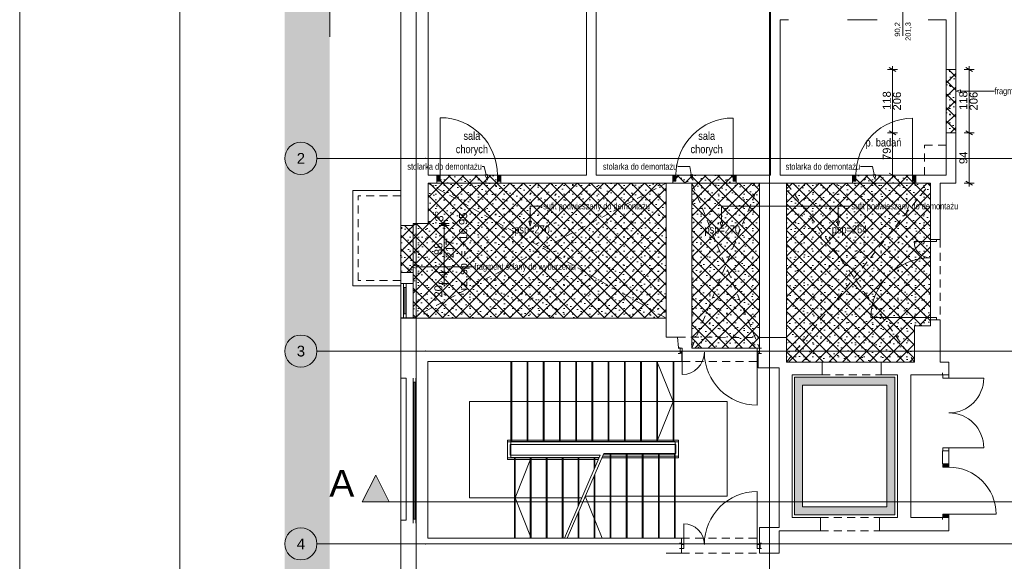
# Paper-space layout 'A-23 ROZBIÓRKI - PIĘTRO 5' of a CAD drawing. Header units: millimetres. Extents: x 0 to 540, y 0 to 297.
# Tile 2 of 7: x 0 to 184, y 99 to 200. Entities that reach past the tile are written whole.
import ezdxf
from ezdxf.xclip import XClip

# ---------------------------------------------------------------- set-up
doc = ezdxf.new("R2010")
doc.units = ezdxf.units.MM
doc.header["$MEASUREMENT"] = 0
doc.header["$XCLIPFRAME"] = 0
for name, pattern in [('ACAD_ISO03W100', [300, 120, -180]), ('DASHDOTX2', [1000, 500, -250, 0, -250]), ('GESTRICHELT2', [93.75, 62.5, -31.25]), ('Przer. długie kreski', [2.5, 1.5, -1]), ('PRZERYWANA_DU_A', [550, 350, -200])]:
    doc.linetypes.add(name, pattern=pattern)
for name, color, linetype, lineweight in [('0_Nr_pióra__2', 8, 'Continuous', 13), ('A_linie przekroju_Nr_pióra__1', 7, 'Continuous', 20), ('A_winda_Nr_pióra__1', 7, 'Continuous', 20), ('A_wymiary_Nr_pióra__1', 7, 'Continuous', 20), ('A_wymiary_Nr_pióra__2', 8, 'Continuous', 13), ('A_ściany_Nr_pióra__1', 7, 'Continuous', 20), ('Drzwi Archicad_Nr_pióra__1', 7, 'Continuous', 20), ('Znaczniki drzwi Archicada_Nr_pióra__3', 252, 'Continuous', 13)]:
    doc.layers.add(name, color=color, linetype=linetype, lineweight=lineweight)
for name, color, linetype, lineweight, true_color in [('A__balustrada_Nr_pióra__161', 7, 'Continuous', 5, 0x949494), ('A_Arkusz_Nr_pióra__255', 7, 'Continuous', 15, 0x242424), ('A_opis_Nr_pióra__255', 7, 'Continuous', 15, 0x242424), ('A_opis_Nr_pióra__8', 7, 'Continuous', 13, 0x4c4c4c), ('A_osie_Nr_pióra__16', 7, 'Continuous', 5, 0x0f0f0f), ('A_osie_Nr_pióra__76', 7, 'Continuous', 5, 0x2d2d2d), ('A_pochwyt_Nr_pióra__161', 7, 'Continuous', 5, 0x949494), ('A_pomocnicze_Nr_pióra__4', 7, 'Continuous', 18, 0x4b4b4b), ('A_rozbiórki_Nr_pióra__10', 7, 'Continuous', 13, 0x4b4b4b), ('A_schody_Nr_pióra__10', 7, 'Continuous', 13, 0x4b4b4b), ('A_schody_Nr_pióra__4', 7, 'Continuous', 18, 0x4b4b4b), ('A_sufit_Nr_pióra__4', 7, 'Continuous', 18, 0x4b4b4b), ('A_ściany_Nr_pióra__10', 7, 'Continuous', 13, 0x4b4b4b), ('A_ściany_Nr_pióra__19', 7, 'Continuous', 5, 0x191919), ('Okna Archicada_Nr_pióra__19', 7, 'Continuous', 5, 0x191919)]:
    doc.layers.add(name, color=color, linetype=linetype, lineweight=lineweight, true_color=true_color)
for name, color, linetype in [('A_linie przekroju', 7, 'Continuous'), ('A_podrys', 7, 'Continuous'), ('A_rozbiórki', 7, 'Continuous'), ('A_winda', 7, 'Continuous'), ('Drzwi Archicad', 7, 'Continuous')]:
    doc.layers.add(name, color=color, linetype=linetype)
doc.styles.add('STYL_AUTOMATYCZNY_1', font='arial.ttf')
doc.styles.add('STYL_AUTOMATYCZNY_2', font='ARIALN.TTF')
doc.styles.add('STYL_AUTOMATYCZNY_4', font='arial.ttf')
pattern_1 = [(45, (-1569.2163, -306.5753), (-1.2572359, 1.2572359), []), (135, (-1569.2163, -306.5753), (1.2572359, 1.2572359), []), (90, (-1570.4735, -305.318), (-1.6002, 0), [0, -1.0668, 0, -1.6002]), (155, (-1569.2163, -304.0608), (0.6762737, 1.4502737), [0, -0.78232, 0, -1.35128])]

# ---------------------------------------------------------------- blocks, each defined once
blk = doc.blocks.new('Rysunek_1_1', base_point=(-1569.22, -306.58))
at = {"linetype": 'Continuous', "lineweight": 0, "true_color": 0x484848}
blk.add_hatch(color=251, dxfattribs=at).paths.add_polyline_path([(49.53, 72.5), (57.91, 72.5), (57.91, 236.31), (214.98, 236.31), (214.98, 167.5), (299.98, 167.5), (299.98, 248.21), (49.53, 248.21)])
at = {"layer": 'A_linie przekroju', "linetype": 'Continuous', "lineweight": 0, "true_color": 0x000000}
blk.add_hatch(color=18, dxfattribs=at).paths.add_polyline_path([(64.01, 110.33), (69.01, 110.33), (66.51, 115.33)])
at = {"layer": 'A_rozbiórki', "linetype": 'Continuous', "lineweight": 0, "true_color": 0x4b4b4b}
h = blk.add_hatch(dxfattribs=at)
h.set_pattern_fill('facing_tile_0001', color=251, style=0, pattern_type=2)
h.set_pattern_definition(pattern_1)
h.paths.add_polyline_path([(174.86, 191.08), (173.06, 191.08), (173.06, 179.28), (174.86, 179.28)])
h = blk.add_hatch(dxfattribs=at)
h.set_pattern_fill('facing_tile_0001', color=251, style=0, pattern_type=2)
h.set_pattern_definition(pattern_1)
h.paths.add_polyline_path([(89.86, 171.38), (77.95, 171.38), (77.95, 169.88), (89.86, 169.88)])
h = blk.add_hatch(dxfattribs=at)
h.set_pattern_fill('facing_tile_0001', color=251, style=0, pattern_type=2)
h.set_pattern_definition(pattern_1)
h.paths.add_polyline_path([(133.86, 171.38), (122.01, 171.38), (122.01, 169.88), (133.86, 169.88)])
h = blk.add_hatch(dxfattribs=at)
h.set_pattern_fill('facing_tile_0001', color=251, style=0, pattern_type=2)
h.set_pattern_definition(pattern_1)
h.paths.add_polyline_path([(167.41, 171.38), (155.61, 171.38), (155.61, 169.88), (167.41, 169.88)])
h = blk.add_hatch(dxfattribs=at)
h.set_pattern_fill('facing_tile_0001', color=251, style=0, pattern_type=2)
h.set_pattern_definition(pattern_1)
h.paths.add_polyline_path([(73.51, 162.31), (73.51, 144.68), (120.78, 144.68), (120.78, 169.88), (76.28, 169.88), (76.28, 162.31)])
h = blk.add_hatch(dxfattribs=at)
h.set_pattern_fill('facing_tile_0001', color=251, style=0, pattern_type=2)
h.set_pattern_definition(pattern_1)
h.paths.add_polyline_path([(138.19, 139.08), (138.19, 141.21), (138.19, 169.88), (125.58, 169.88), (125.58, 139.08)])
h = blk.add_hatch(dxfattribs=at)
h.set_pattern_fill('facing_tile_0001', color=251, style=0, pattern_type=2)
h.set_pattern_definition(pattern_1)
h.paths.add_polyline_path([(170.14, 169.88), (143.26, 169.88), (143.26, 136.46), (167.14, 136.46), (167.14, 143.24), (170.14, 143.24)])
h = blk.add_hatch(dxfattribs=at)
h.set_pattern_fill('facing_tile_0001', color=251, style=0, pattern_type=2)
h.set_pattern_definition(pattern_1)
h.paths.add_polyline_path([(73.51, 161.97), (71.21, 161.97), (71.21, 153.17), (73.51, 153.17)])
at = {"layer": 'A_winda', "linetype": 'Continuous', "lineweight": 0, "true_color": 0xfdfdfd}
h = blk.add_hatch(color=7, dxfattribs=at)
h.paths.add_polyline_path([(144.74, 133.66), (144.74, 107.93), (163.49, 107.93), (163.49, 133.66)])
h.paths.add_polyline_path([(161.99, 132.16), (161.99, 109.43), (146.24, 109.43), (146.24, 132.16)], flags=0)
at = {"layer": 'Drzwi Archicad', "linetype": 'Continuous', "lineweight": 0, "true_color": 0xfdfdfd}
for points in [[(77.95, 171.38), (77.95, 170.23), (78.55, 170.23), (78.55, 171.38)], [(89.86, 170.23), (89.86, 171.38), (89.26, 171.38), (89.26, 170.23)], [(122.01, 170.23), (122.61, 170.23), (122.61, 171.38), (122.01, 171.38)], [(133.86, 171.38), (133.26, 171.38), (133.26, 170.23), (133.86, 170.23)], [(155.61, 170.23), (156.21, 170.23), (156.21, 171.38), (155.61, 171.38)], [(167.41, 171.38), (166.81, 171.38), (166.81, 170.23), (167.41, 170.23)], [(172.45, 117.43), (172.45, 116.83), (173.6, 116.83), (173.6, 117.43)], [(173.6, 107.43), (173.6, 108.03), (172.45, 108.03), (172.45, 107.43)]]:
    blk.add_hatch(color=7, dxfattribs=at).paths.add_polyline_path(points)
at = {"layer": '0_Nr_pióra__2', "color": 8, "linetype": 'PRZERYWANA_DU_A', "lineweight": 13, "flags": 128}
blk.add_lwpolyline([(299.98, 167.5), (214.98, 167.5), (214.98, 236.31), (57.91, 236.31), (57.91, 72.5)], dxfattribs=at)
at = {"layer": 'A__balustrada_Nr_pióra__161', "color": 252, "linetype": 'Continuous', "lineweight": 5, "true_color": 0x949494}
for p, q in [((123.06, 121.88), (123.06, 118.59)), ((122.56, 121.08), (122.56, 119.39)), ((123.06, 118.89), (108.89, 118.89)), ((122.56, 119.39), (109.11, 119.39))]:
    blk.add_line(p, q, dxfattribs=at)
at = {"layer": 'A_linie przekroju_Nr_pióra__1', "color": 7, "linetype": 'ACAD_ISO03W100', "lineweight": 20}
blk.add_line((69.01, 110.33), (299.98, 110.33), dxfattribs=at)
at = {"layer": 'A_linie przekroju_Nr_pióra__1', "color": 7, "linetype": 'Continuous', "lineweight": 20, "flags": 128}
blk.add_lwpolyline([(64.01, 110.33), (69.01, 110.33), (66.51, 115.33)], close=True, dxfattribs=at)
at = {"layer": 'A_opis_Nr_pióra__255', "color": 250, "linetype": 'Continuous', "lineweight": 15, "true_color": 0x242424}
for p, q in [((174.86, 187.06), (175.79, 187.31)), ((174.86, 187.06), (175.79, 186.81)), ((175.79, 187.31), (175.79, 186.81)), ((175.79, 187.06), (179.87, 187.06)), ((179.87, 187.06), (182.11, 187.06)), ((86.78, 172.97), (86.41, 172.97)), ((87.12, 171.45), (86.78, 172.97)), ((125.18, 172.97), (122.94, 172.97)), ((125.47, 171.46), (125.18, 172.97)), ((159.34, 172.97), (157.1, 172.97)), ((159.63, 171.46), (159.34, 172.97)), ((86.88, 171.4), (87.37, 171.51)), ((87.33, 170.54), (86.88, 171.4)), ((87.33, 170.54), (87.37, 171.51)), ((125.23, 171.41), (125.72, 171.51)), ((125.65, 170.54), (125.23, 171.41)), ((125.65, 170.54), (125.72, 171.51)), ((159.38, 171.41), (159.87, 171.51)), ((159.8, 170.54), (159.38, 171.41)), ((159.8, 170.54), (159.87, 171.51)), ((95.34, 162.76), (95.34, 165.55)), ((95.34, 165.55), (97.58, 165.55)), ((131.13, 162.6), (131.13, 165.55)), ((131.13, 165.55), (155.17, 165.55)), ((152.93, 162.76), (152.93, 165.55)), ((152.93, 165.55), (155.17, 165.55)), ((95.09, 162.76), (95.59, 162.76)), ((95.34, 161.83), (95.09, 162.76)), ((95.34, 161.83), (95.59, 162.76)), ((130.88, 162.6), (131.38, 162.6)), ((131.13, 161.67), (130.88, 162.6)), ((131.13, 161.67), (131.38, 162.6)), ((152.68, 162.76), (153.18, 162.76)), ((152.93, 161.83), (152.68, 162.76)), ((152.93, 161.83), (153.18, 162.76)), ((73.14, 154.27), (74.07, 154.52)), ((74.07, 154.52), (74.07, 154.02)), ((73.14, 154.27), (74.07, 154.02)), ((74.07, 154.27), (82.7, 154.27)), ((82.7, 154.27), (84.94, 154.27))]:
    blk.add_line(p, q, dxfattribs=at)
at = {"layer": 'A_osie_Nr_pióra__16', "color": 250, "linetype": 'DASHDOTX2', "lineweight": 5, "true_color": 0x0f0f0f}
for p, q in [((74.08, 204.32), (74.08, 72.5)), ((140.08, 204.32), (140.08, 72.5)), ((75.78, 174.5), (55.53, 174.5)), ((299.98, 174.5), (75.78, 174.5)), ((75.78, 174.5), (75.78, 174.5)), ((75.78, 138.5), (55.53, 138.5)), ((299.98, 138.5), (75.78, 138.5)), ((75.78, 138.5), (75.78, 138.5)), ((75.78, 102.5), (55.53, 102.5)), ((299.98, 102.5), (75.78, 102.5)), ((75.78, 102.5), (75.78, 102.5))]:
    blk.add_line(p, q, dxfattribs=at)
for p in [(75.78, 174.5), (75.78, 138.5), (75.78, 102.5)]:
    blk.add_point(p, dxfattribs=at)
at = {"layer": 'A_osie_Nr_pióra__76', "color": 250, "linetype": 'Continuous', "lineweight": 5, "true_color": 0x2d2d2d}
for centre in [(52.53, 174.5), (52.53, 138.5), (52.53, 102.5)]:
    blk.add_circle(centre, 3, dxfattribs=at)
at = {"layer": 'A_pochwyt_Nr_pióra__161', "color": 252, "linetype": 'Continuous', "lineweight": 5, "true_color": 0x949494}
for p, q in [((91.16, 118.25), (91.16, 121.88)), ((91.16, 121.88), (123.06, 121.88)), ((91.16, 121.58), (123.06, 121.58)), ((91.66, 119.05), (91.66, 121.08)), ((91.66, 121.08), (122.56, 121.08)), ((91.16, 118.55), (108.25, 118.55)), ((91.16, 118.25), (108.12, 118.25)), ((91.66, 119.05), (108.46, 119.05)), ((123.06, 118.59), (108.76, 118.59))]:
    blk.add_line(p, q, dxfattribs=at)
at = {"layer": 'A_rozbiórki_Nr_pióra__10', "color": 251, "linetype": 'ACAD_ISO03W100', "lineweight": 13, "true_color": 0x4b4b4b, "flags": 128}
for points in [[(174.86, 191.08), (173.06, 191.08), (173.06, 179.28), (174.86, 179.28)], [(89.86, 171.38), (77.95, 171.38), (77.95, 169.88), (89.86, 169.88)], [(133.86, 171.38), (122.01, 171.38), (122.01, 169.88), (133.86, 169.88)], [(167.41, 171.38), (155.61, 171.38), (155.61, 169.88), (167.41, 169.88)], [(73.51, 162.31), (73.51, 144.68), (120.78, 144.68), (120.78, 169.88), (76.28, 169.88), (76.28, 162.31)], [(138.19, 139.08), (138.19, 141.21), (138.19, 169.88), (125.58, 169.88), (125.58, 139.08)], [(170.14, 169.88), (143.26, 169.88), (143.26, 136.46), (167.14, 136.46), (167.14, 143.24), (170.14, 143.24)], [(73.51, 161.97), (71.21, 161.97), (71.21, 153.17), (73.51, 153.17)]]:
    blk.add_lwpolyline(points, close=True, dxfattribs=at)
at = {"layer": 'A_schody_Nr_pióra__10', "color": 251, "linetype": 'GESTRICHELT2', "lineweight": 13, "true_color": 0x4b4b4b}
for p, q in [((91.91, 136.58), (91.91, 121.62)), ((94.94, 136.58), (94.94, 121.62)), ((97.97, 136.58), (97.97, 121.62)), ((101, 136.58), (101, 121.62)), ((104.03, 136.58), (104.03, 121.62)), ((107.06, 136.58), (107.06, 121.62)), ((110.09, 136.58), (110.09, 121.62)), ((113.12, 136.58), (113.12, 121.62)), ((116.15, 136.58), (116.15, 121.62)), ((119.18, 136.58), (119.18, 121.62)), ((122.21, 136.58), (122.21, 121.62)), ((92.41, 103.58), (92.41, 118.62)), ((95.39, 103.58), (95.39, 118.62)), ((98.37, 103.58), (98.37, 118.62)), ((101.35, 103.58), (101.35, 118.62)), ((104.33, 109.45), (104.33, 118.62)), ((107.31, 116.37), (107.31, 118.62)), ((110.31, 103.58), (110.31, 119.26)), ((113.31, 103.58), (113.31, 119.26)), ((116.31, 103.58), (116.31, 119.26)), ((119.31, 103.58), (119.31, 119.26)), ((122.31, 103.58), (122.31, 119.26)), ((107.31, 103.58), (107.31, 115.21)), ((104.31, 103.58), (104.31, 108.24))]:
    blk.add_line(p, q, dxfattribs=at)
at = {"layer": 'A_schody_Nr_pióra__4', "color": 251, "linetype": 'Continuous', "lineweight": 18, "true_color": 0x4b4b4b}
for p, q in [((91.76, 118.62), (91.76, 136.58)), ((94.79, 121.62), (94.79, 136.58)), ((97.82, 121.62), (97.82, 136.58)), ((100.85, 121.62), (100.85, 136.58)), ((103.88, 121.62), (103.88, 136.58)), ((106.91, 121.62), (106.91, 136.58)), ((109.94, 121.62), (109.94, 136.58)), ((112.97, 121.62), (112.97, 136.58)), ((116, 121.62), (116, 136.58)), ((119.03, 121.62), (119.03, 136.58)), ((119.05, 136.62), (122.06, 129.1)), ((122.06, 121.62), (122.06, 136.58)), ((84.06, 129.1), (132.16, 129.1)), ((84.06, 129.1), (84.06, 111.1)), ((119.05, 121.58), (122.06, 129.1)), ((132.16, 129.1), (132.16, 111.42)), ((122.46, 121.62), (91.76, 121.62)), ((122.46, 121.62), (122.46, 103.58)), ((108.28, 118.62), (91.76, 118.62)), ((92.56, 118.62), (92.56, 103.58)), ((95.56, 118.62), (92.56, 111.1)), ((95.54, 118.62), (95.54, 103.58)), ((98.52, 118.62), (98.52, 103.58)), ((101.5, 118.62), (101.5, 103.58)), ((108.46, 119.05), (101.8, 103.58)), ((109.11, 119.39), (102.3, 103.58)), ((104.48, 118.62), (104.48, 109.8)), ((107.46, 118.62), (107.46, 116.71)), ((109.05, 119.26), (122.46, 119.26)), ((110.46, 119.26), (110.46, 103.58)), ((113.46, 119.26), (113.46, 103.58)), ((116.46, 119.26), (116.46, 103.58)), ((119.46, 119.26), (119.46, 103.58)), ((107.46, 115.55), (107.46, 103.58)), ((105.04, 111.1), (84.06, 111.1)), ((95.56, 103.58), (92.56, 111.1)), ((108.81, 103.58), (105.67, 111.42)), ((132.16, 111.42), (105.67, 111.42)), ((104.46, 108.59), (104.46, 103.58))]:
    blk.add_line(p, q, dxfattribs=at)
at = {"layer": 'A_sufit_Nr_pióra__4', "color": 251, "linetype": 'Przer. długie kreski', "lineweight": 18, "true_color": 0x4b4b4b}
for p, q in [((73.41, 144.68), (120.78, 169.88)), ((120.78, 144.68), (76.28, 169.88)), ((125.58, 139.08), (138.19, 169.88)), ((125.58, 169.88), (138.19, 139.08)), ((143.26, 136.46), (170.14, 169.88)), ((143.26, 169.88), (167.14, 136.46))]:
    blk.add_line(p, q, dxfattribs=at)
at = {"layer": 'A_winda_Nr_pióra__1', "color": 7, "linetype": 'PRZERYWANA_DU_A', "lineweight": 20, "flags": 128}
for points in [[(144.74, 133.66), (163.49, 133.66), (163.49, 107.93), (144.74, 107.93)], [(161.99, 132.16), (161.99, 109.43), (146.24, 109.43), (146.24, 132.16)]]:
    blk.add_lwpolyline(points, close=True, dxfattribs=at)
at = {"layer": 'A_wymiary_Nr_pióra__1', "color": 7, "linetype": 'Continuous', "lineweight": 20}
for p, q in [((163.68, 190.72), (162.43, 191.44)), ((177.98, 190.72), (176.73, 191.44)), ((162.43, 179.64), (163.68, 178.92)), ((176.73, 179.64), (177.98, 178.92)), ((162.43, 171.74), (163.68, 171.02)), ((176.73, 170.24), (177.98, 169.52)), ((78.65, 162.67), (79.9, 161.95)), ((79.9, 161.61), (78.65, 162.33)), ((78.65, 153.53), (79.9, 152.81)), ((78.65, 151.51), (79.9, 150.79))]:
    blk.add_line(p, q, dxfattribs=at)
at = {"layer": 'A_wymiary_Nr_pióra__2', "color": 8, "linetype": 'Continuous', "lineweight": 13}
for p, q in [((163.06, 191.08), (163.06, 191.69)), ((177.36, 191.08), (177.36, 191.69)), ((163.99, 191.08), (162.12, 191.08)), ((163.06, 179.28), (163.06, 191.08)), ((178.29, 191.08), (176.42, 191.08)), ((177.36, 179.28), (177.36, 191.08)), ((163.99, 179.28), (162.12, 179.28)), ((163.06, 171.38), (163.06, 179.28)), ((178.29, 179.28), (176.42, 179.28)), ((177.36, 169.88), (177.36, 179.28)), ((163.99, 171.38), (162.12, 171.38)), ((163.06, 170.77), (163.06, 171.38)), ((178.29, 169.88), (176.42, 169.88)), ((177.36, 169.27), (177.36, 169.88)), ((80.22, 162.31), (78.34, 162.31)), ((80.22, 161.97), (78.34, 161.97)), ((79.28, 162.31), (79.28, 162.92)), ((79.28, 161.97), (79.28, 162.31)), ((79.28, 153.17), (79.28, 161.97)), ((80.22, 153.17), (78.34, 153.17)), ((79.28, 151.15), (79.28, 153.17)), ((80.22, 151.15), (78.34, 151.15)), ((79.28, 150.54), (79.28, 151.15))]:
    blk.add_line(p, q, dxfattribs=at)
at = {"layer": 'A_ściany_Nr_pióra__1', "color": 7, "linetype": 'Continuous', "lineweight": 20}
for p, q in [((77.95, 171.38), (77.48, 171.38)), ((77.95, 171.38), (77.95, 170.23)), ((89.86, 171.38), (90.33, 171.38)), ((89.86, 171.38), (89.86, 170.23)), ((122.01, 171.38), (121.54, 171.38)), ((122.01, 171.38), (122.01, 170.23)), ((133.86, 171.38), (134.33, 171.38)), ((133.86, 171.38), (133.86, 170.23)), ((155.61, 171.38), (155.14, 171.38)), ((155.61, 171.38), (155.61, 170.23)), ((167.41, 171.38), (167.88, 171.38)), ((167.41, 171.38), (167.41, 170.23)), ((77.95, 169.88), (77.58, 169.88)), ((77.95, 170.23), (77.95, 169.88)), ((89.86, 170.23), (89.86, 169.88)), ((89.86, 169.88), (90.23, 169.88)), ((122.01, 169.88), (121.64, 169.88)), ((122.01, 170.23), (122.01, 169.88)), ((133.86, 170.23), (133.86, 169.88)), ((133.86, 169.88), (134.23, 169.88)), ((155.61, 169.88), (155.24, 169.88)), ((155.61, 170.23), (155.61, 169.88)), ((167.41, 170.23), (167.41, 169.88)), ((167.41, 169.88), (167.78, 169.88)), ((72.51, 161.97), (71.21, 161.97)), ((72.51, 161.97), (73.51, 161.97)), ((170.14, 159.36), (170.14, 159.73)), ((170.14, 159.36), (171.29, 159.36)), ((171.29, 159.36), (171.94, 159.36)), ((171.94, 159.36), (171.94, 159.73)), ((72.51, 153.17), (71.21, 153.17)), ((72.51, 153.17), (73.51, 153.17)), ((71.21, 151.15), (73.51, 151.15)), ((170.14, 144.37), (170.14, 144)), ((170.14, 144.37), (171.29, 144.37)), ((171.29, 144.37), (171.94, 144.37)), ((171.94, 144.37), (171.94, 144)), ((123.37, 139.08), (123, 139.08)), ((123.37, 138.08), (123, 138.08)), ((123.37, 139.08), (123.37, 138.28)), ((123.37, 138.28), (123.37, 138.08)), ((138.19, 139.08), (138.56, 139.08)), ((138.19, 139.08), (138.19, 138.28)), ((138.19, 138.28), (138.19, 138.08)), ((138.19, 138.08), (138.56, 138.08)), ((149.91, 136.46), (149.91, 134.06)), ((160.91, 136.46), (160.91, 134.06)), ((172.4, 134.06), (172.4, 134.43)), ((173.6, 134.06), (173.6, 134.43)), ((71.21, 133.98), (71.21, 106.39)), ((72.21, 133.43), (72.21, 106.93)), ((76.26, 133.43), (76.26, 106.93)), ((172.45, 134.06), (172.4, 134.06)), ((173.6, 134.06), (172.45, 134.06)), ((172.4, 119.86), (172.4, 119.49)), ((172.45, 119.86), (172.4, 119.86)), ((173.6, 119.86), (172.45, 119.86)), ((173.6, 119.86), (173.6, 119.49)), ((172.4, 117.43), (172.4, 117.8)), ((173.6, 117.43), (173.6, 117.9)), ((172.45, 117.43), (172.4, 117.43)), ((173.6, 117.43), (172.45, 117.43)), ((149.6, 107.43), (149.6, 104.93)), ((160.6, 107.43), (160.6, 104.93)), ((172.4, 107.43), (172.4, 107.06)), ((172.45, 107.43), (172.4, 107.43)), ((173.6, 107.43), (172.45, 107.43)), ((173.6, 107.43), (173.6, 106.96)), ((123.66, 102.61), (123.29, 102.61)), ((123.66, 101.61), (123.29, 101.61)), ((123.66, 102.41), (123.66, 102.61)), ((123.66, 101.61), (123.66, 102.41)), ((138.19, 102.61), (138.56, 102.61)), ((138.19, 102.41), (138.19, 102.61)), ((138.19, 101.61), (138.19, 102.41)), ((138.19, 101.61), (138.56, 101.61))]:
    blk.add_line(p, q, dxfattribs=at)
at = {"layer": 'A_ściany_Nr_pióra__1', "color": 7, "linetype": 'Continuous', "lineweight": 20, "flags": 128}
for points in [[(71.21, 232.31), (71.21, 162.31)], [(76.28, 171.38), (76.28, 228.26)], [(105.88, 228.26), (105.88, 171.38)], [(107.68, 171.38), (107.68, 228.26)], [(140.26, 227.19), (140.26, 171.38)], [(174.86, 169.88), (174.86, 227.19)], [(142.06, 171.38), (142.06, 200.39)], [(142.06, 200.39), (143.65, 200.39)], [(154.65, 200.39), (160.19, 200.39)], [(169.74, 200.39), (173.06, 200.39)], [(173.06, 200.39), (173.06, 171.38)], [(77.95, 171.38), (76.28, 171.38)], [(105.88, 171.38), (89.86, 171.38)], [(122.01, 171.38), (107.68, 171.38)], [(140.26, 171.38), (133.86, 171.38)], [(155.61, 171.38), (142.06, 171.38)], [(173.06, 171.38), (167.41, 171.38)], [(76.28, 169.88), (77.95, 169.88)], [(76.28, 162.31), (76.28, 169.88)], [(89.86, 169.88), (122.01, 169.88)], [(133.86, 169.88), (155.61, 169.88)], [(167.41, 169.88), (170.14, 169.88)], [(170.14, 169.88), (170.14, 159.36)], [(171.94, 169.88), (174.86, 169.88)], [(171.94, 159.36), (171.94, 169.88)], [(71.21, 162.31), (71.21, 161.97)], [(73.51, 161.97), (73.51, 162.31)], [(73.51, 162.31), (76.28, 162.31)], [(71.21, 153.17), (71.21, 151.15)], [(73.51, 151.15), (73.51, 153.17)], [(71.21, 144.7), (73.51, 144.7)], [(71.21, 144.68), (71.21, 133.43)], [(120.78, 144.68), (71.21, 144.68)], [(120.78, 141.09), (120.78, 144.68)], [(170.14, 144.37), (170.14, 143.24)], [(171.94, 143.24), (171.94, 144.37)], [(167.14, 143.24), (167.14, 136.46)], [(170.14, 143.24), (167.14, 143.24)], [(171.94, 136.46), (171.94, 143.24)], [(122.88, 141.09), (120.78, 141.09)], [(123.08, 139.11), (122.88, 141.09)], [(138.19, 141.06), (138.19, 138.08)], [(143.26, 141.06), (138.19, 141.06)], [(143.26, 136.46), (143.26, 141.06)], [(123.37, 139.11), (123.08, 139.11)], [(123.37, 138.1), (123.37, 139.11)], [(123.73, 138.1), (123.37, 138.1)], [(123.73, 136.58), (123.73, 138.1)], [(138.19, 138.08), (137.99, 138.08)], [(137.99, 138.08), (137.99, 135.38)], [(76.26, 133.43), (76.26, 136.58)], [(76.26, 136.58), (120.78, 136.58)], [(120.78, 136.58), (123.73, 136.58)], [(144.65, 136.46), (143.26, 136.46)], [(149.91, 136.46), (144.65, 136.46)], [(167.14, 136.46), (160.91, 136.46)], [(173.6, 136.46), (171.94, 136.46)], [(173.6, 134.06), (173.6, 136.46)], [(137.99, 135.38), (141.89, 135.38)], [(141.89, 135.38), (141.89, 133.55)], [(71.21, 133.43), (72.21, 133.43)], [(141.89, 133.55), (141.89, 108.37)], [(144.29, 133.55), (144.29, 134.06)], [(144.29, 134.06), (144.65, 134.06)], [(144.29, 108.37), (144.29, 133.55)], [(144.65, 134.06), (149.91, 134.06)], [(160.91, 134.06), (163.99, 134.06)], [(163.99, 134.06), (163.99, 107.43)], [(166.49, 134.06), (172.4, 134.06)], [(166.49, 107.43), (166.49, 134.06)], [(172.4, 119.86), (172.4, 117.43)], [(173.6, 117.43), (173.6, 119.86)], [(71.21, 106.93), (71.21, 96.31)], [(72.21, 106.93), (71.21, 106.93)], [(76.26, 103.58), (76.26, 106.93)], [(141.89, 108.37), (141.89, 105.57)], [(144.29, 107.43), (144.29, 108.37)], [(144.94, 107.43), (144.29, 107.43)], [(149.6, 107.43), (144.94, 107.43)], [(163.99, 107.43), (160.6, 107.43)], [(172.4, 107.43), (166.49, 107.43)], [(173.6, 104.93), (173.6, 107.43)], [(141.89, 105.57), (138.19, 105.57)], [(138.19, 105.57), (138.19, 100.78)], [(141.89, 100.78), (141.89, 104.93)], [(141.89, 104.93), (144.94, 104.93)], [(144.94, 104.93), (149.6, 104.93)], [(160.6, 104.93), (173.6, 104.93)], [(120.81, 103.58), (76.26, 103.58)], [(123.66, 103.58), (120.75, 103.58)], [(123.66, 100.78), (123.66, 103.58)], [(138.31, 102.61), (138.19, 102.61)], [(138.19, 101.61), (138.31, 101.61)], [(138.31, 101.61), (138.31, 102.61)], [(120.75, 100.78), (123.66, 100.78)], [(138.19, 100.78), (141.89, 100.78)]]:
    blk.add_lwpolyline(points, dxfattribs=at)
at = {"layer": 'A_ściany_Nr_pióra__10', "color": 251, "linetype": 'Przer. długie kreski', "lineweight": 13, "true_color": 0x4b4b4b}
for p, q in [((169.06, 171.38), (169.06, 176.98)), ((169.06, 176.98), (173.06, 176.98)), ((77.95, 171.38), (89.86, 171.38)), ((122.01, 171.38), (133.86, 171.38)), ((155.61, 171.38), (167.41, 171.38)), ((77.95, 169.88), (89.86, 169.88)), ((122.01, 169.88), (133.86, 169.88)), ((155.61, 169.88), (167.41, 169.88)), ((71.21, 167.47), (63.25, 167.47)), ((63.25, 151.67), (63.25, 167.47)), ((170.14, 159.36), (170.14, 144.37)), ((171.94, 159.36), (171.94, 144.37)), ((71.21, 151.67), (63.25, 151.67)), ((122.88, 141.09), (138.19, 141.06)), ((123.73, 136.58), (137.99, 136.58)), ((149.91, 136.46), (160.91, 136.46)), ((149.91, 134.06), (160.91, 134.06)), ((149.6, 107.43), (160.6, 107.43)), ((149.6, 104.93), (160.6, 104.93)), ((123.66, 103.58), (138.19, 103.58)), ((123.66, 100.78), (138.19, 100.78))]:
    blk.add_line(p, q, dxfattribs=at)
at = {"layer": 'A_ściany_Nr_pióra__10', "color": 251, "linetype": 'Continuous', "lineweight": 13, "true_color": 0x4b4b4b}
for p, q in [((71.21, 168.47), (62.25, 168.47)), ((62.25, 150.67), (62.25, 168.47)), ((71.21, 150.67), (62.25, 150.67))]:
    blk.add_line(p, q, dxfattribs=at)
at = {"layer": 'A_ściany_Nr_pióra__19', "color": 250, "linetype": 'Continuous', "lineweight": 5, "true_color": 0x191919}
for p, q in [((71.21, 151.15), (71.21, 144.7)), ((73.51, 144.7), (73.51, 151.15))]:
    blk.add_line(p, q, dxfattribs=at)
at = {"layer": 'Drzwi Archicad_Nr_pióra__1', "color": 7, "linetype": 'Continuous', "lineweight": 20}
for p, q in [((78.55, 171.38), (78.55, 182.09)), ((133.26, 171.38), (133.26, 182.03)), ((166.81, 171.38), (166.81, 181.98)), ((77.95, 171.38), (77.48, 171.38)), ((77.95, 171.38), (77.48, 171.38)), ((77.95, 171.38), (78.55, 171.38)), ((77.95, 170.23), (77.95, 171.38)), ((77.95, 171.38), (77.95, 170.23)), ((77.95, 171.38), (77.95, 170.23)), ((78.55, 171.38), (78.55, 170.23)), ((89.26, 170.23), (89.26, 171.38)), ((89.26, 171.38), (89.86, 171.38)), ((89.86, 171.38), (89.86, 170.23)), ((89.86, 171.38), (89.86, 170.23)), ((89.86, 171.38), (89.86, 170.23)), ((89.86, 171.38), (90.33, 171.38)), ((89.86, 171.38), (90.33, 171.38)), ((122.01, 171.38), (121.54, 171.38)), ((122.01, 171.38), (121.54, 171.38)), ((122.61, 171.38), (122.01, 171.38)), ((122.01, 171.38), (122.01, 170.23)), ((122.01, 171.38), (122.01, 170.23)), ((122.01, 171.38), (122.01, 170.23)), ((122.61, 170.23), (122.61, 171.38)), ((133.86, 171.38), (133.26, 171.38)), ((133.26, 171.38), (133.26, 170.23)), ((133.86, 170.23), (133.86, 171.38)), ((133.86, 171.38), (133.86, 170.23)), ((133.86, 171.38), (133.86, 170.23)), ((133.86, 171.38), (134.33, 171.38)), ((133.86, 171.38), (134.33, 171.38)), ((155.61, 171.38), (155.14, 171.38)), ((155.61, 171.38), (155.14, 171.38)), ((156.21, 171.38), (155.61, 171.38)), ((155.61, 171.38), (155.61, 170.23)), ((155.61, 171.38), (155.61, 170.23)), ((155.61, 171.38), (155.61, 170.23)), ((156.21, 170.23), (156.21, 171.38)), ((167.41, 171.38), (166.81, 171.38)), ((166.81, 171.38), (166.81, 170.23)), ((167.41, 170.23), (167.41, 171.38)), ((167.41, 171.38), (167.41, 170.23)), ((167.41, 171.38), (167.41, 170.23)), ((167.41, 171.38), (167.88, 171.38)), ((167.41, 171.38), (167.88, 171.38)), ((77.95, 169.88), (77.58, 169.88)), ((77.95, 169.88), (77.58, 169.88)), ((78.55, 170.23), (77.95, 170.23)), ((77.95, 170.23), (77.95, 169.88)), ((77.95, 170.23), (77.95, 169.88)), ((89.86, 170.23), (89.26, 170.23)), ((89.86, 170.23), (89.86, 169.88)), ((89.86, 170.23), (89.86, 169.88)), ((89.86, 169.88), (90.23, 169.88)), ((89.86, 169.88), (90.23, 169.88)), ((122.01, 169.88), (121.64, 169.88)), ((122.01, 169.88), (121.64, 169.88)), ((122.01, 170.23), (122.61, 170.23)), ((122.01, 170.23), (122.01, 169.88)), ((122.01, 170.23), (122.01, 169.88)), ((133.26, 170.23), (133.86, 170.23)), ((133.86, 170.23), (133.86, 169.88)), ((133.86, 170.23), (133.86, 169.88)), ((133.86, 169.88), (134.23, 169.88)), ((133.86, 169.88), (134.23, 169.88)), ((155.61, 169.88), (155.24, 169.88)), ((155.61, 169.88), (155.24, 169.88)), ((155.61, 170.23), (156.21, 170.23)), ((155.61, 170.23), (155.61, 169.88)), ((155.61, 170.23), (155.61, 169.88)), ((166.81, 170.23), (167.41, 170.23)), ((167.41, 170.23), (167.41, 169.88)), ((167.41, 170.23), (167.41, 169.88)), ((167.41, 169.88), (167.78, 169.88)), ((167.41, 169.88), (167.78, 169.88)), ((170.14, 158.96), (167.08, 158.96)), ((170.14, 159.36), (170.14, 159.73)), ((170.14, 159.36), (170.14, 159.73)), ((170.14, 158.96), (170.14, 159.36)), ((170.14, 159.36), (171.29, 159.36)), ((170.14, 159.36), (171.29, 159.36)), ((170.14, 159.36), (171.29, 159.36)), ((171.29, 158.96), (170.14, 158.96)), ((171.29, 159.36), (171.29, 158.96)), ((171.29, 159.36), (171.94, 159.36)), ((171.29, 159.36), (171.94, 159.36)), ((171.94, 159.36), (171.94, 159.73)), ((171.94, 159.36), (171.94, 159.73)), ((170.14, 144.77), (159.01, 144.77)), ((170.14, 144.37), (170.14, 144.77)), ((170.14, 144.77), (171.29, 144.77)), ((171.29, 144.37), (170.14, 144.37)), ((170.14, 144.37), (171.29, 144.37)), ((170.14, 144.37), (171.29, 144.37)), ((170.14, 144.37), (170.14, 144)), ((170.14, 144.37), (170.14, 144)), ((171.29, 144.77), (171.29, 144.37)), ((171.29, 144.37), (171.94, 144.37)), ((171.29, 144.37), (171.94, 144.37)), ((171.94, 144.37), (171.94, 144)), ((171.94, 144.37), (171.94, 144)), ((123.37, 139.08), (123, 139.08)), ((123.37, 139.08), (123, 139.08)), ((123.37, 138.08), (123, 138.08)), ((123.37, 138.08), (123, 138.08)), ((123.37, 139.08), (123.77, 139.08)), ((123.37, 138.28), (123.37, 139.08)), ((123.37, 139.08), (123.37, 138.28)), ((123.37, 139.08), (123.37, 138.28)), ((123.77, 138.28), (123.37, 138.28)), ((123.37, 138.28), (123.37, 138.08)), ((123.37, 138.28), (123.37, 138.08)), ((123.77, 139.08), (123.77, 138.28)), ((123.77, 138.28), (123.77, 134.14)), ((137.79, 138.28), (137.79, 139.08)), ((137.79, 139.08), (138.19, 139.08)), ((138.19, 138.28), (137.79, 138.28)), ((137.79, 138.28), (137.79, 128.4)), ((138.19, 139.08), (138.19, 138.28)), ((138.19, 139.08), (138.19, 138.28)), ((138.19, 139.08), (138.19, 138.28)), ((138.19, 139.08), (138.56, 139.08)), ((138.19, 139.08), (138.56, 139.08)), ((138.19, 138.28), (138.19, 138.08)), ((138.19, 138.28), (138.19, 138.08)), ((138.19, 138.08), (138.56, 138.08)), ((138.19, 138.08), (138.56, 138.08)), ((149.91, 136.46), (149.91, 134.06)), ((160.91, 136.46), (160.91, 134.06)), ((172.4, 134.06), (172.4, 134.43)), ((172.4, 134.06), (172.4, 134.43)), ((173.6, 134.06), (173.6, 134.43)), ((173.6, 134.06), (173.6, 134.43)), ((172.45, 134.06), (172.4, 134.06)), ((172.45, 134.06), (172.4, 134.06)), ((172.45, 133.46), (172.45, 134.06)), ((172.45, 134.06), (173.6, 134.06)), ((173.6, 134.06), (172.45, 134.06)), ((173.6, 134.06), (172.45, 134.06)), ((173.6, 133.46), (172.45, 133.46)), ((173.6, 134.06), (173.6, 133.46)), ((173.6, 133.46), (180.1, 133.46)), ((172.45, 119.86), (172.4, 119.86)), ((172.45, 119.86), (172.4, 119.86)), ((172.4, 119.86), (172.4, 119.49)), ((172.4, 119.86), (172.4, 119.49)), ((172.45, 119.86), (172.45, 120.46)), ((172.45, 120.46), (173.6, 120.46)), ((173.6, 119.86), (172.45, 119.86)), ((173.6, 119.86), (172.45, 119.86)), ((173.6, 119.86), (172.45, 119.86)), ((173.6, 120.46), (173.6, 119.86)), ((173.6, 120.46), (180.1, 120.46)), ((173.6, 119.86), (173.6, 119.49)), ((173.6, 119.86), (173.6, 119.49)), ((172.4, 117.43), (172.4, 117.8)), ((172.4, 117.43), (172.4, 117.8)), ((173.6, 117.43), (173.6, 117.9)), ((173.6, 117.43), (173.6, 117.9)), ((172.45, 117.43), (172.4, 117.43)), ((172.45, 117.43), (172.4, 117.43)), ((172.45, 117.43), (172.45, 116.83)), ((173.6, 117.43), (172.45, 117.43)), ((173.6, 117.43), (172.45, 117.43)), ((173.6, 117.43), (172.45, 117.43)), ((172.45, 116.83), (173.6, 116.83)), ((173.6, 116.83), (173.6, 117.43)), ((137.79, 102.41), (137.79, 112.29)), ((149.6, 107.43), (149.6, 104.93)), ((160.6, 107.43), (160.6, 104.93)), ((172.45, 107.43), (172.4, 107.43)), ((172.45, 107.43), (172.4, 107.43)), ((172.4, 107.43), (172.4, 107.06)), ((172.4, 107.43), (172.4, 107.06)), ((173.6, 108.03), (172.45, 108.03)), ((172.45, 108.03), (172.45, 107.43)), ((172.45, 107.43), (173.6, 107.43)), ((173.6, 107.43), (172.45, 107.43)), ((173.6, 107.43), (172.45, 107.43)), ((173.6, 107.43), (173.6, 108.03)), ((173.6, 108.03), (182.4, 108.03)), ((173.6, 107.43), (173.6, 106.96)), ((173.6, 107.43), (173.6, 106.96)), ((124.06, 102.41), (124.06, 106.26)), ((123.66, 102.61), (123.29, 102.61)), ((123.66, 102.61), (123.29, 102.61)), ((123.66, 101.61), (123.29, 101.61)), ((123.66, 101.61), (123.29, 101.61)), ((123.66, 102.41), (123.66, 102.61)), ((123.66, 102.41), (123.66, 102.61)), ((124.06, 102.41), (123.66, 102.41)), ((123.66, 102.41), (123.66, 101.61)), ((123.66, 101.61), (123.66, 102.41)), ((123.66, 101.61), (123.66, 102.41)), ((123.66, 101.61), (124.06, 101.61)), ((124.06, 101.61), (124.06, 102.41)), ((138.19, 102.41), (137.79, 102.41)), ((137.79, 102.41), (137.79, 101.61)), ((137.79, 101.61), (138.19, 101.61)), ((138.19, 102.41), (138.19, 102.61)), ((138.19, 102.41), (138.19, 102.61)), ((138.19, 102.61), (138.56, 102.61)), ((138.19, 102.61), (138.56, 102.61)), ((138.19, 101.61), (138.19, 102.41)), ((138.19, 101.61), (138.19, 102.41)), ((138.19, 101.61), (138.19, 102.41)), ((138.19, 101.61), (138.56, 101.61)), ((138.19, 101.61), (138.56, 101.61))]:
    blk.add_line(p, q, dxfattribs=at)
for centre, radius, start, end in [((78.55, 171.38), 10.71, 0, 90), ((133.26, 171.38), 10.65, 90, 180), ((166.81, 171.38), 10.6, 90, 180), ((170.14, 158.96), 3.06, 180, 270), ((170.14, 144.77), 11.13, 90, 180), ((123.77, 138.28), 4.14, 270, 0), ((137.79, 138.28), 9.88, 180, 270), ((173.6, 133.46), 6.5, 270, 0), ((173.6, 120.46), 6.5, 0, 90), ((173.6, 108.03), 8.8, 0, 90), ((137.79, 102.41), 9.88, 90, 180), ((124.06, 102.41), 3.85, 0, 90)]:
    blk.add_arc(centre, radius, start, end, dxfattribs=at)
at = {"layer": 'Okna Archicada_Nr_pióra__19', "color": 250, "linetype": 'Continuous', "lineweight": 5, "true_color": 0x191919}
for p, q in [((72.51, 161.97), (71.21, 161.97)), ((71.21, 161.97), (71.21, 153.17)), ((72.51, 161.97), (73.51, 161.97)), ((73.51, 161.97), (73.51, 153.17)), ((72.51, 153.17), (71.21, 153.17)), ((72.51, 153.17), (73.51, 153.17)), ((72.21, 151.15), (71.71, 151.15)), ((71.71, 151.15), (71.71, 144.7)), ((72.21, 144.7), (72.21, 151.15)), ((72.21, 150.4), (71.71, 150.4)), ((71.96, 145.45), (71.96, 150.4)), ((72.21, 145.45), (71.71, 145.45)), ((71.71, 144.7), (72.21, 144.7)), ((73.51, 106.39), (73.51, 133.43)), ((73.51, 132.68), (74.01, 132.68)), ((73.66, 107.14), (73.66, 132.68)), ((73.86, 107.14), (73.86, 132.68)), ((74.01, 106.39), (74.01, 133.43)), ((73.51, 107.14), (74.01, 107.14))]:
    blk.add_line(p, q, dxfattribs=at)
at = {"layer": 'Znaczniki drzwi Archicada_Nr_pióra__3', "color": 252, "linetype": 'Continuous', "lineweight": 13}
blk.add_line((164.97, 207.05), (164.97, 197.39), dxfattribs=at)
at = {"layer": 'A_linie przekroju_Nr_pióra__1', "color": 7, "linetype": 'Continuous', "lineweight": 20, "insert": (62.51, 111.33), "char_height": 5, "attachment_point": 9, "style": 'STYL_AUTOMATYCZNY_1'}
blk.add_mtext('\\A1;{\\pqr;\\pt0;\\fArial|b0|i0|c238|p0;\\W1.000000;A}', dxfattribs=at)
at = {"layer": 'A_opis_Nr_pióra__8', "color": 251, "linetype": 'Continuous', "lineweight": 13, "true_color": 0x4c4c4c, "char_height": 1.2, "style": 'STYL_AUTOMATYCZNY_2'}
for s, insert, attachment_point in [('\\A1;{\\pql;\\fArial Narrow|b0|i0|c238|p0;\\W1.000000;fragment ściany do wyburzenia}', (182.11, 186.9), 4), ('\\A1;{\\pql;\\fArial Narrow|b0|i0|c238|p0;\\W1.000000;stolarka do demontażu}', (72.41, 172.96), 4), ('\\A1;{\\pql;\\fArial Narrow|b0|i0|c238|p0;\\W1.000000;stolarka do demontażu}', (108.94, 172.96), 4), ('\\A1;{\\pql;\\fArial Narrow|b0|i0|c238|p0;\\W1.000000;stolarka do demontażu}', (143.09, 172.96), 4), ('\\A1;{\\pqr;\\fArial Narrow|b0|i0|c238|p0;\\W1.000000;s\\fArial Narrow|b0|i0|c238|p0;\\W1.000000;ufit podwieszany\\fArial Narrow|b0|i0|c238|p0;\\W1.000000; do demontażu}', (117.74, 165.39), 6), ('\\A1;{\\pqr;\\fArial Narrow|b0|i0|c238|p0;\\W1.000000;s\\fArial Narrow|b0|i0|c238|p0;\\W1.000000;ufit podwieszany\\fArial Narrow|b0|i0|c238|p0;\\W1.000000; do demontażu}', (175.32, 165.39), 6), ('\\A1;{\\pqr;\\fArial Narrow|b0|i0|c238|p0;\\W1.000000;s\\fArial Narrow|b0|i0|c238|p0;\\W1.000000;ufit podwieszany\\fArial Narrow|b0|i0|c238|p0;\\W1.000000; do demontażu}', (175.32, 165.39), 6), ('\\A1;{\\pql;\\fArial Narrow|b0|i0|c238|p0;\\W1.000000;fragment ściany do wyburzenia}', (84.94, 154.11), 4)]:
    blk.add_mtext(s, dxfattribs=dict(at, insert=insert, attachment_point=attachment_point))
at = {"layer": 'A_osie_Nr_pióra__76', "color": 250, "linetype": 'Continuous', "lineweight": 5, "true_color": 0x2d2d2d, "char_height": 2, "attachment_point": 1, "style": 'STYL_AUTOMATYCZNY_1'}
for s, insert in [('\\A1;{\\pql;\\pt0;\\fArial|b0|i0|c238|p0;\\W1.000000;2}', (51.76, 175.5)), ('\\A1;{\\pql;\\pt0;\\fArial|b0|i0|c238|p0;\\W1.000000;3}', (51.76, 139.5)), ('\\A1;{\\pql;\\pt0;\\fArial|b0|i0|c238|p0;\\W1.000000;4}', (51.76, 103.5))]:
    blk.add_mtext(s, dxfattribs=dict(at, insert=insert))
at = {"layer": 'A_pomocnicze_Nr_pióra__4', "color": 251, "linetype": 'Continuous', "lineweight": 18, "true_color": 0x4b4b4b, "char_height": 1.5, "width": 7.7333, "attachment_point": 5, "line_spacing_factor": 0.996837, "style": 'STYL_AUTOMATYCZNY_2'}
for insert in [(84.48, 177.23), (128.34, 177.23)]:
    blk.add_mtext('\\A1;{\\pqc;\\fArial Narrow|b0|i0|c238|p0;\\W1.000000;sala chorych}', dxfattribs=dict(at, insert=insert))
at = {"layer": 'A_pomocnicze_Nr_pióra__4', "color": 251, "linetype": 'Continuous', "lineweight": 18, "true_color": 0x4b4b4b, "insert": (161.37, 177.24), "char_height": 1.5, "attachment_point": 5, "style": 'STYL_AUTOMATYCZNY_2'}
blk.add_mtext('\\A1;{\\pqc;\\fArial Narrow|b0|i0|c238|p0;\\W1.000000;p. badań}', dxfattribs=at)
at = {"layer": 'A_sufit_Nr_pióra__4', "color": 251, "linetype": 'Continuous', "lineweight": 18, "true_color": 0x4b4b4b, "char_height": 1.5, "attachment_point": 5, "style": 'STYL_AUTOMATYCZNY_2'}
for s, insert in [('\\A1;{\\pqc;\\fArial Narrow|b0|i0|c238|p0;\\W1.000000;psp=270}', (95.71, 160.99)), ('\\A1;{\\pqc;\\fArial Narrow|b0|i0|c238|p0;\\W1.000000;psp=270}', (131.26, 160.99)), ('\\A1;{\\pqc;\\fArial Narrow|b0|i0|c238|p0;\\W1.000000;psp=264}', (155.03, 161.01))]:
    blk.add_mtext(s, dxfattribs=dict(at, insert=insert))
at = {"layer": 'A_wymiary_Nr_pióra__1', "color": 7, "linetype": 'Continuous', "lineweight": 20, "char_height": 1.5, "attachment_point": 7, "rotation": 90, "style": 'STYL_AUTOMATYCZNY_4'}
for s, insert, width in [('\\A1;{\\pql;\\fArial|b0|i0|c238|p0;\\W1.000000;118}', (162.76, 183.54), 3.2796), ('\\A1;{\\pql;\\fArial|b0|i0|c238|p0;\\W1.000000;118}', (177.06, 183.54), 3.2796), ('\\A1;{\\pql;\\fArial|b0|i0|c238|p0;\\W1.000000;79}', (162.76, 174.18), 2.2882), ('\\A1;{\\pql;\\fArial|b0|i0|c238|p0;\\W1.000000;94}', (177.06, 173.43), 2.2882), ('\\A1;{\\pql;\\fArial|b0|i0|c238|p0;\\W1.000000;88}', (78.98, 156.43), 2.2882), ('\\A1;{\\pql;\\fArial|b0|i0|c238|p0;\\W1.000000;217}', (81.08, 155.85), 3.4323), ('\\A1;{\\pql;\\fArial|b0|i0|c238|p0;\\W1.000000;20}', (78.98, 148.5), 2.2882)]:
    blk.add_mtext(s, dxfattribs=dict(at, insert=insert, width=width))
at = {"layer": 'A_wymiary_Nr_pióra__1', "color": 7, "linetype": 'Continuous', "lineweight": 20, "char_height": 1.5, "rotation": 90}
for s, insert, attachment_point, style in [('\\A1;{\\pqc;\\fArial|b0|i0|c238|p0;\\W1.000000;206}', (163.15, 185.18), 2, 'STYL_AUTOMATYCZNY_4'), ('\\A1;{\\pqc;\\fArial|b0|i0|c238|p0;\\W1.000000;206}', (177.45, 185.18), 2, 'STYL_AUTOMATYCZNY_4'), ('\\A1;{\\pql;\\fArial|b0|i0|c238|p0;\\W1.000000;3\\fArial|b0|i0|c238|p0;\\W1.000000;\\A1{\\H.66x;\\S5^  ;}}', (79.59, 162.67), 7, 'STYL_AUTOMATYCZNY_1'), ('\\A1;{\\pqc;\\fArial|b0|i0|c238|p0;\\W1.000000;rz. sp. = +16,95}', (82.1, 157.09), 2, 'STYL_AUTOMATYCZNY_4')]:
    blk.add_mtext(s, dxfattribs=dict(at, insert=insert, attachment_point=attachment_point, style=style))
at = {"layer": 'Znaczniki drzwi Archicada_Nr_pióra__3', "color": 252, "linetype": 'Continuous', "lineweight": 13, "char_height": 1, "attachment_point": 7, "rotation": 90, "style": 'STYL_AUTOMATYCZNY_1'}
for s, insert in [('\\A1;{\\pql;\\pt1;\\fArial|b0|i0|c238|p0;\\W1.000000;90,2}', (164.66, 197.21)), ('\\A1;{\\pql;\\pt1;\\fArial|b0|i0|c238|p0;\\W1.000000;201,3}', (166.66, 196.44))]:
    blk.add_mtext(s, dxfattribs=dict(at, insert=insert))

psp = doc.layouts.new('A-23 ROZBIÓRKI - PIĘTRO 5')

# ---------------------------------------------------------------- linework, layer by layer
at = {"layer": 'A_Arkusz_Nr_pióra__255', "color": 250, "linetype": 'Continuous', "lineweight": 15, "true_color": 0x242424}
psp.add_line((29.9, 292.1), (29.9, 4.9), dxfattribs=at)
at = {"layer": 'A_Arkusz_Nr_pióra__255', "color": 250, "linetype": 'Continuous', "lineweight": 15, "true_color": 0x242424, "flags": 128}
psp.add_lwpolyline([(0, 297), (540, 297), (540, 0), (0, 0)], close=True, dxfattribs=at)

# ---------------------------------------------------------------- block references
at = {"layer": 'A_podrys', "color": 37, "linetype": 'Continuous', "lineweight": 5, "true_color": 0x656532}
ref = psp.add_blockref('Rysunek_1_1', (-1569.22, -306.58), dxfattribs=at)
XClip(ref).set_block_clipping_path([(49.5250566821, 72.4995260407), (299.9750279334, 248.2085829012)])

doc.saveas('drawing.dxf')
